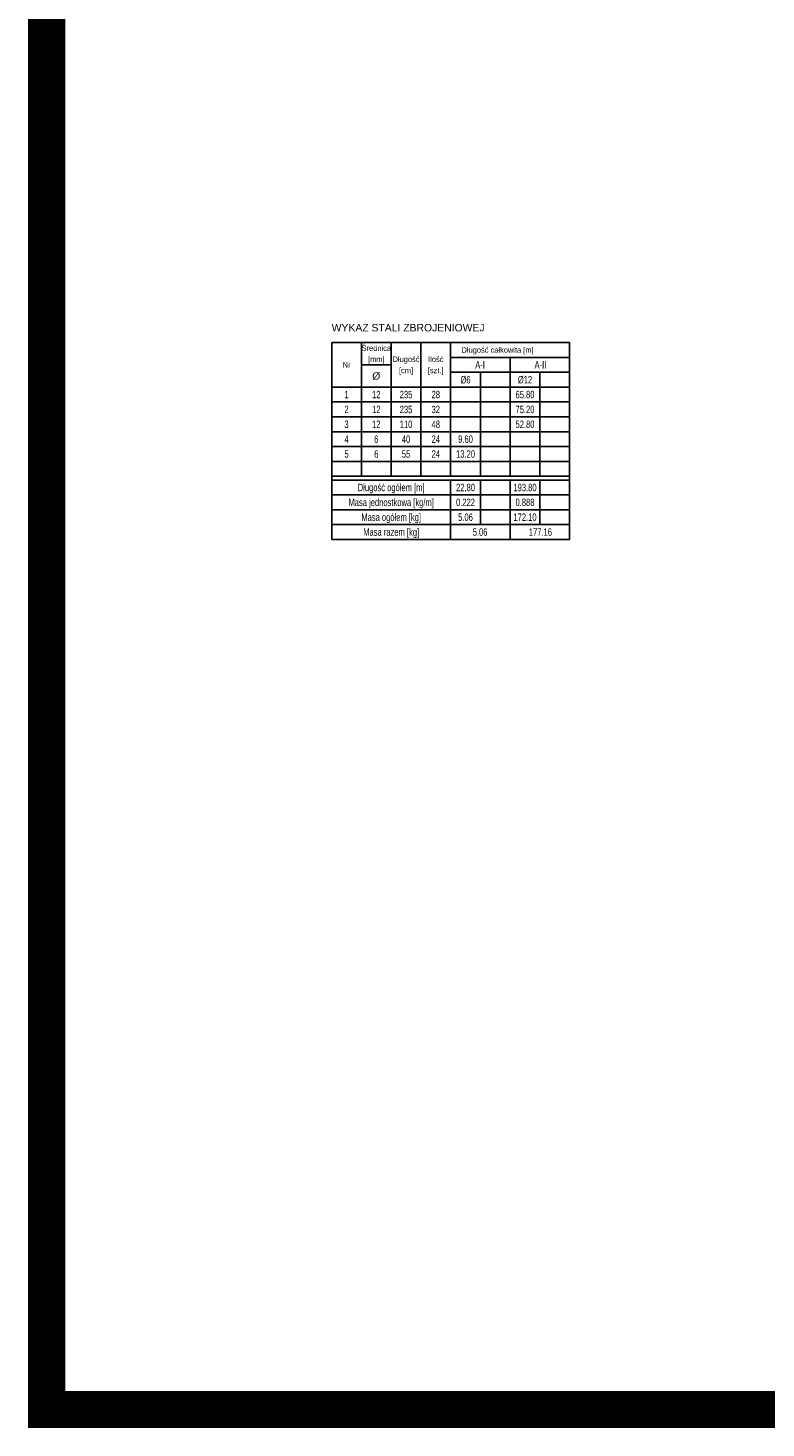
# Model space of a CAD drawing. Extents: x -2911 to 10058, y -5912 to -1002.
# Tile 14 of 43: x 7275 to 7672, y -5044 to -4290. Entities that reach past the tile are written whole.
import ezdxf
from ezdxf.enums import TextEntityAlignment as Align

# ---------------------------------------------------------------- set-up
doc = ezdxf.new("R2010")
doc.units = 0
doc.header["$LTSCALE"] = 1.125
doc.layers.add('--GT_Teksty średnie', color=152, linetype='CONTINUOUS', lineweight=15)
doc.layers.add('Tabela_stali_zbrojeniowej', color=7, linetype='CONTINUOUS')
doc.styles.get("Standard").update_dxf_attribs({"font": 'arial.ttf'})

msp = doc.modelspace()

# ---------------------------------------------------------------- linework, layer by layer
at = {"layer": '--GT_Teksty średnie'}
for p, q in [((7285.37, -5033.91), (7285.37, -3969.07)), ((8588.53, -5033.91), (7285.37, -5033.91))]:
    msp.add_line(p, q, dxfattribs=at)
at = {"layer": '--GT_Teksty średnie', "const_width": 20}
msp.add_lwpolyline([(7285.37, -5033.91), (8588.53, -5033.91), (8588.53, -3969.07), (7285.37, -3969.07)], close=True, dxfattribs=at)
at = {"layer": 'Tabela_stali_zbrojeniowej', "linetype": 'Continuous'}
for p, q in [((7438.76, -4459.68), (7566.76, -4459.68)), ((7438.76, -4565.68), (7438.76, -4459.68)), ((7566.76, -4459.68), (7566.76, -4565.68)), ((7566.76, -4565.68), (7438.76, -4565.68))]:
    msp.add_line(p, q, dxfattribs=at)
at = {"layer": 'Tabela_stali_zbrojeniowej', "color": 1}
for p, q in [((7454.76, -4459.68), (7454.76, -4531.68)), ((7470.76, -4459.68), (7470.76, -4531.68)), ((7486.76, -4459.68), (7486.76, -4531.68)), ((7502.76, -4459.68), (7502.76, -4531.68)), ((7502.76, -4467.68), (7566.76, -4467.68)), ((7534.76, -4467.68), (7534.76, -4531.68)), ((7454.76, -4471.68), (7470.76, -4471.68)), ((7502.76, -4475.68), (7566.76, -4475.68)), ((7518.76, -4475.68), (7518.76, -4531.68)), ((7550.76, -4475.68), (7550.76, -4531.68)), ((7438.76, -4483.68), (7566.76, -4483.68)), ((7438.76, -4491.68), (7566.76, -4491.68)), ((7438.76, -4499.68), (7566.76, -4499.68)), ((7438.76, -4507.68), (7566.76, -4507.68)), ((7438.76, -4515.68), (7566.76, -4515.68)), ((7438.76, -4523.68), (7566.76, -4523.68)), ((7438.76, -4531.68), (7566.76, -4531.68)), ((7438.76, -4533.68), (7566.76, -4533.68)), ((7502.76, -4533.68), (7502.76, -4565.68)), ((7518.76, -4533.68), (7518.76, -4557.68)), ((7534.76, -4533.68), (7534.76, -4565.68)), ((7550.76, -4533.68), (7550.76, -4557.68)), ((7438.76, -4541.68), (7566.76, -4541.68)), ((7438.76, -4549.68), (7566.76, -4549.68)), ((7438.76, -4557.68), (7566.76, -4557.68))]:
    msp.add_line(p, q, dxfattribs=at)

# ---------------------------------------------------------------- texts
msp.add_text('WYKAZ STALI ZBROJENIOWEJ', height=4, dxfattribs=at).set_placement((7438.76, -4451.68), align=Align.MIDDLE_LEFT)
for s, height, width, p in [('Średnica', 3, 0.8, (7462.76, -4462.68)), ('[mm]', 3, 0.8, (7462.76, -4468.68)), ('Długość', 3, 0.8, (7478.76, -4468.68)), ('Ilość', 3, 0.8, (7494.76, -4468.68)), ('Długość całkowita [m]', 3, 0.8, (7528.01, -4463.68)), ('Nr', 3, 0.8, (7446.76, -4471.68)), ('[cm]', 3, 0.8, (7478.76, -4474.68)), ('[szt.]', 3, 0.8, (7494.76, -4474.68)), ('A-I', 4, 0.7, (7518.59, -4471.68)), ('A-II', 4, 0.7, (7551.07, -4471.68)), ('%%c6', 4, 0.7, (7510.76, -4479.68)), ('%%c12', 4, 0.7, (7542.76, -4479.68)), ('1', 4, 0.7, (7446.76, -4487.68)), ('12', 4, 0.7, (7462.76, -4487.68)), ('235', 4, 0.7, (7478.76, -4487.68)), ('28', 4, 0.7, (7494.76, -4487.68)), ('65.80', 4, 0.7, (7542.76, -4487.68)), ('2', 4, 0.7, (7446.76, -4495.68)), ('12', 4, 0.7, (7462.76, -4495.68)), ('235', 4, 0.7, (7478.76, -4495.68)), ('32', 4, 0.7, (7494.76, -4495.68)), ('75.20', 4, 0.7, (7542.76, -4495.68)), ('3', 4, 0.7, (7446.76, -4503.68)), ('12', 4, 0.7, (7462.76, -4503.68)), ('110', 4, 0.7, (7478.76, -4503.68)), ('48', 4, 0.7, (7494.76, -4503.68)), ('52.80', 4, 0.7, (7542.76, -4503.68)), ('4', 4, 0.7, (7446.76, -4511.68)), ('6', 4, 0.7, (7462.76, -4511.68)), ('40', 4, 0.7, (7478.76, -4511.68)), ('24', 4, 0.7, (7494.76, -4511.68)), ('9.60', 4, 0.7, (7510.76, -4511.68)), ('5', 4, 0.7, (7446.76, -4519.68)), ('6', 4, 0.7, (7462.76, -4519.68)), ('55', 4, 0.7, (7478.76, -4519.68)), ('24', 4, 0.7, (7494.76, -4519.68)), ('13.20', 4, 0.7, (7510.76, -4519.68)), ('Długość ogółem [m]', 4, 0.7, (7470.76, -4537.68)), ('22.80', 4, 0.7, (7510.76, -4537.68)), ('193.80', 4, 0.7, (7542.76, -4537.68)), ('Masa jednostkowa [kg/m]', 4, 0.7, (7470.76, -4545.68)), ('0.222', 4, 0.7, (7510.76, -4545.68)), ('0.888', 4, 0.7, (7542.76, -4545.68)), ('Masa ogółem [kg]', 4, 0.7, (7470.76, -4553.68)), ('5.06', 4, 0.7, (7510.76, -4553.68)), ('172.10', 4, 0.7, (7542.76, -4553.68)), ('Masa razem [kg]', 4, 0.7, (7470.76, -4561.68)), ('5.06', 4, 0.7, (7518.59, -4561.68)), ('177.16', 4, 0.7, (7551.07, -4561.68))]:
    msp.add_text(s, height=height, dxfattribs=dict(at, width=width)).set_placement(p, align=Align.MIDDLE_CENTER)
msp.add_text('%%c', height=4, dxfattribs=at).set_placement((7462.76, -4477.68), align=Align.MIDDLE_CENTER)

doc.saveas('drawing.dxf')
